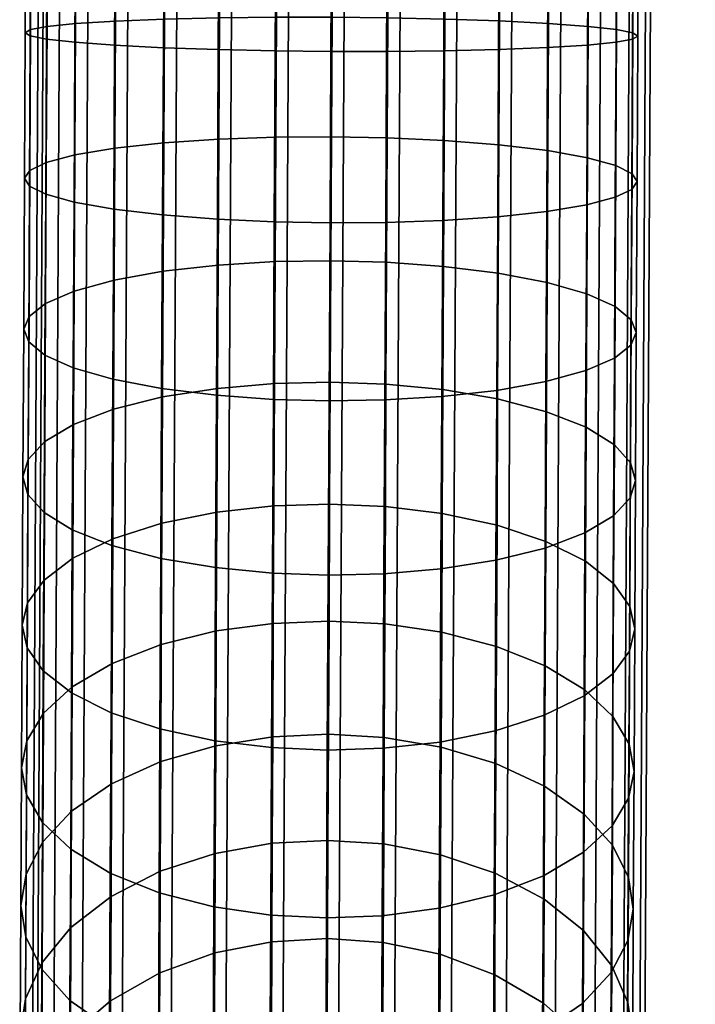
# Model space of a CAD drawing. Header units: millimetres. Extents: x -270 to 270, y -278 to 337.
# Tile 14 of 256: x -267 to -240, y -127 to -87. Entities that reach past the tile are written whole.
import ezdxf

# ---------------------------------------------------------------- set-up
doc = ezdxf.new("R2010")
doc.units = ezdxf.units.MM
doc.header["$MEASUREMENT"] = 0
doc.layers.add('podnoz', color=7, linetype='Continuous')

msp = doc.modelspace()

# ---------------------------------------------------------------- meshes
at = {"layer": 'podnoz'}
mesh = msp.add_polyface(dxfattribs=at)
corners = [(-250.075, 252.238, 5.709), (-247.748, 252.225, 6.378), (-249.958, -156.53, 6.378), (-252.284, -156.518, 5.709), (-254.624, 252.262, 5.709), (-252.349, 252.25, 5.5), (-254.559, -156.505, 5.5), (-256.833, -156.493, 5.709), (-259.189, 252.287, 7.538), (-256.95, 252.275, 6.378), (-259.16, -156.481, 6.378), (-261.399, -156.469, 7.538), (-262.812, 252.307, 11.16), (-261.188, 252.298, 9.161), (-263.397, -156.458, 9.161), (-265.021, -156.449, 11.16), (-264.641, 252.316, 15.725), (-263.972, 252.313, 13.399), (-266.181, -156.443, 13.399), (-266.85, -156.439, 15.725), (-264.641, 252.316, 20.275), (-264.849, 252.318, 18), (-267.059, -156.438, 18), (-266.85, -156.439, 20.275), (-262.812, 252.307, 24.84), (-263.972, 252.313, 22.601), (-266.181, -156.443, 22.601), (-265.021, -156.449, 24.84), (-259.189, 252.287, 28.462), (-261.188, 252.298, 26.839), (-263.397, -156.458, 26.839), (-261.399, -156.469, 28.462), (-254.624, 252.262, 30.291), (-256.95, 252.275, 29.622), (-259.16, -156.481, 29.622), (-256.833, -156.493, 30.291), (-250.075, 252.238, 30.291), (-252.349, 252.25, 30.5), (-254.559, -156.505, 30.5), (-252.284, -156.518, 30.291), (-245.509, 252.213, 28.462), (-247.748, 252.225, 29.622), (-249.958, -156.53, 29.622), (-247.719, -156.542, 28.462), (-243.051, -81.228, 637.141), (-242.378, -81.3, 634.816), (-240.948, 196.55, 626.975), (-245.841, -81.089, 641.372), (-244.214, -81.156, 639.377), (-242.844, 196.908, 631.397), (-266.281, -81.375, 627.903), (-266.954, -81.303, 630.228), (-265.377, 197.209, 621.705), (-259.249, -81.619, 620.897), (-261.49, -81.573, 622.053), (-258.12, 196.354, 612.878), (-263.491, -81.514, 623.672), (-265.118, -81.447, 625.667), (-263.48, 196.852, 617.283), (-250.047, -81.668, 620.912), (-252.373, -81.675, 620.24), (-250.556, 196, 612.147), (-243.037, -81.499, 627.942), (-244.193, -81.559, 625.703), (-241.699, 196.101, 619.417), (-245.814, -81.609, 623.702), (-247.81, -81.646, 622.076), (-246.124, 195.941, 614.053), (-254.647, -81.669, 620.027), (-256.922, -81.651, 620.232), (-253.162, 196.088, 611.865), (-241.699, 196.73, 629.322), (-244.331, 197.082, 633.184), (-246.124, 197.249, 634.664), (-244.331, 195.962, 615.542), (-248.205, 195.952, 612.904), (-264.626, 197.03, 619.358), (-255.769, 196.211, 612.133)]
mesh.append_faces([[corners[k] for k in face] for face in [(0, 1, 2, 3), (4, 5, 6, 7), (8, 9, 10, 11), (9, 4, 7, 10), (12, 13, 14, 15), (16, 17, 18, 19), (17, 12, 15, 18), (13, 8, 11, 14), (5, 0, 3, 6), (20, 21, 22, 23), (24, 25, 26, 27), (25, 20, 23, 26), (28, 29, 30, 31), (32, 33, 34, 35), (33, 28, 31, 34), (29, 24, 27, 30), (36, 37, 38, 39), (40, 41, 42, 43), (41, 36, 39, 42), (37, 32, 35, 38), (21, 16, 19, 22), (44, 45, 46, 46), (47, 48, 49, 49), (50, 51, 52, 52), (53, 54, 55, 55), (56, 57, 58, 58), (59, 60, 61, 61), (62, 63, 64, 64), (65, 66, 67, 67), (68, 69, 70, 70), (46, 71, 44, 44), (49, 72, 47, 47), (71, 49, 48, 48), (72, 73, 47, 47), (67, 74, 65, 65), (61, 75, 59, 59), (52, 76, 50, 50), (77, 70, 69, 69)]])
mesh = msp.add_polyface(dxfattribs=at)
corners = [(-240.058, 252.184, 15.725), (-239.85, 252.182, 18), (-242.059, -156.573, 18), (-242.268, -156.572, 15.725), (-241.887, 252.193, 11.16), (-240.727, 252.187, 13.399), (-242.937, -156.568, 13.399), (-244.096, -156.562, 11.16), (-245.509, 252.213, 7.538), (-243.511, 252.202, 9.161), (-245.72, -156.553, 9.161), (-247.719, -156.542, 7.538), (-247.748, 252.225, 6.378), (-249.958, -156.53, 6.378), (-241.887, 252.193, 24.84), (-243.511, 252.202, 26.839), (-245.72, -156.553, 26.839), (-244.096, -156.562, 24.84), (-240.058, 252.184, 20.275), (-240.727, 252.187, 22.601), (-242.937, -156.568, 22.601), (-242.268, -156.572, 20.275), (-245.509, 252.213, 28.462), (-247.719, -156.542, 28.462), (-266.311, -86.946, 627.83), (-266.984, -87.072, 630.151), (-266.954, -81.303, 630.228), (-266.281, -81.375, 627.903), (-263.519, -86.724, 623.603), (-265.146, -86.827, 625.596), (-265.118, -81.447, 625.667), (-263.491, -81.514, 623.672), (-259.276, -86.592, 620.831), (-261.517, -86.645, 621.986), (-261.49, -81.573, 622.053), (-259.249, -81.619, 620.897), (-254.673, -86.568, 619.963), (-256.948, -86.567, 620.167), (-256.922, -81.651, 620.232), (-254.647, -81.669, 620.027), (-250.074, -86.642, 620.847), (-252.399, -86.592, 620.175), (-252.373, -81.675, 620.24), (-250.047, -81.668, 620.912), (-245.842, -86.82, 623.633), (-247.837, -86.719, 622.009), (-247.81, -81.646, 622.076), (-245.814, -81.609, 623.702), (-240.673, 196.374, 624.372), (-242.378, -81.3, 634.816), (-242.166, -81.368, 632.543), (-241.699, 196.73, 629.322), (-244.214, -81.156, 639.377), (-243.051, -81.228, 637.141), (-246.124, 197.249, 634.664), (-247.842, -81.03, 642.992), (-245.841, -81.089, 641.372), (-250.556, 197.548, 636.547), (-252.41, -80.952, 644.812), (-250.083, -80.984, 644.147), (-253.162, 197.671, 636.814), (-256.959, -80.928, 644.804), (-254.685, -80.934, 645.017), (-258.121, 197.807, 635.776), (-261.522, -80.957, 642.968), (-259.285, -80.935, 644.132), (-263.48, 197.744, 631.344), (-265.139, -81.044, 639.342), (-263.518, -80.994, 641.342), (-265.377, 197.54, 626.912), (-266.96, -81.169, 634.775), (-266.295, -81.104, 637.102), (-265.652, 197.386, 624.308), (-267.166, -81.234, 632.501), (-264.626, 197.03, 619.358), (-259.686, 196.469, 613.686), (-255.769, 196.211, 612.133), (-253.162, 196.088, 611.865), (-248.205, 195.952, 612.904), (-242.844, 196.016, 617.337), (-244.193, -81.559, 625.703), (-240.948, 196.22, 621.768), (-242.371, -81.434, 630.269), (-243.037, -81.499, 627.942)]
mesh.append_faces([[corners[k] for k in face] for face in [(0, 1, 2, 3), (4, 5, 6, 7), (5, 0, 3, 6), (8, 9, 10, 11), (12, 8, 11, 13), (9, 4, 7, 10), (14, 15, 16, 17), (18, 19, 20, 21), (1, 18, 21, 2), (19, 14, 17, 20), (15, 22, 23, 16), (24, 25, 26, 27), (28, 29, 30, 31), (29, 24, 27, 30), (32, 33, 34, 35), (36, 37, 38, 39), (37, 32, 35, 38), (33, 28, 31, 34), (40, 41, 42, 43), (44, 45, 46, 47), (45, 40, 43, 46), (41, 36, 39, 42), (48, 49, 50, 50), (51, 52, 53, 53), (54, 55, 56, 56), (57, 58, 59, 59), (60, 61, 62, 62), (63, 64, 65, 65), (66, 67, 68, 68), (69, 70, 71, 71), (72, 26, 73, 73), (74, 30, 27, 27), (75, 34, 31, 31), (76, 38, 35, 35), (77, 42, 39, 39), (78, 46, 43, 43), (79, 80, 47, 47), (81, 82, 83, 83), (48, 50, 82, 82)]])
mesh = msp.add_polyface(dxfattribs=at)
corners = [(-242.411, -87.459, 634.735), (-242.444, -93.589, 634.13), (-242.229, -93.27, 631.878), (-242.198, -87.333, 632.464), (-267.198, -87.198, 632.422), (-267.229, -93.132, 631.836), (-267.026, -93.453, 634.088), (-266.993, -87.326, 634.693), (-266.984, -87.072, 630.151), (-267.015, -92.814, 629.584), (-266.311, -86.946, 627.83), (-266.34, -92.49, 627.282), (-265.146, -86.827, 625.596), (-265.175, -92.182, 625.067), (-263.519, -86.724, 623.603), (-263.546, -91.91, 623.091), (-261.517, -86.645, 621.986), (-261.544, -91.693, 621.487), (-259.276, -86.592, 620.831), (-259.302, -91.542, 620.342), (-256.948, -86.567, 620.167), (-256.974, -91.461, 619.684), (-254.673, -86.568, 619.963), (-254.699, -91.444, 619.481), (-252.399, -86.592, 620.175), (-252.425, -91.486, 619.692), (-250.074, -86.642, 620.847), (-250.1, -91.592, 620.358), (-247.837, -86.719, 622.009), (-247.864, -91.768, 621.51), (-245.842, -86.82, 623.633), (-245.869, -92.007, 623.121), (-244.222, -86.941, 625.631), (-244.25, -92.297, 625.102), (-243.067, -87.072, 627.869), (-243.096, -92.618, 627.321), (-242.402, -87.205, 630.193), (-242.433, -92.949, 629.626), (-242.166, -81.368, 632.543), (-242.378, -81.3, 634.816), (-244.249, -87.704, 639.29), (-243.085, -87.585, 637.057), (-243.051, -81.228, 637.141), (-244.214, -81.156, 639.377), (-247.879, -87.886, 642.901), (-245.877, -87.807, 641.283), (-245.841, -81.089, 641.372), (-247.842, -81.03, 642.992), (-252.448, -87.964, 644.719), (-250.12, -87.939, 644.055), (-250.083, -80.984, 644.147), (-252.41, -80.952, 644.812), (-256.997, -87.939, 644.711), (-254.723, -87.963, 644.924), (-254.685, -80.934, 645.017), (-256.959, -80.928, 644.804), (-261.559, -87.812, 642.878), (-259.322, -87.889, 644.04), (-259.285, -80.935, 644.132), (-261.522, -80.957, 642.968), (-265.174, -87.59, 639.255), (-263.554, -87.711, 641.253), (-263.518, -80.994, 641.342), (-265.139, -81.044, 639.342), (-266.329, -87.459, 637.018), (-266.295, -81.104, 637.102), (-266.96, -81.169, 634.775), (-267.166, -81.234, 632.501), (-244.193, -81.559, 625.703), (-243.037, -81.499, 627.942), (-242.371, -81.434, 630.269), (-245.814, -81.609, 623.702), (-266.954, -81.303, 630.228)]
mesh.append_faces([[corners[k] for k in face] for face in [(0, 1, 2, 3), (4, 5, 6, 7), (8, 9, 5, 4), (10, 11, 9, 8), (12, 13, 11, 10), (14, 15, 13, 12), (16, 17, 15, 14), (18, 19, 17, 16), (20, 21, 19, 18), (22, 23, 21, 20), (24, 25, 23, 22), (26, 27, 25, 24), (28, 29, 27, 26), (30, 31, 29, 28), (32, 33, 31, 30), (34, 35, 33, 32), (36, 37, 35, 34), (3, 2, 37, 36), (0, 3, 38, 39), (40, 41, 42, 43), (41, 0, 39, 42), (44, 45, 46, 47), (48, 49, 50, 51), (49, 44, 47, 50), (45, 40, 43, 46), (52, 53, 54, 55), (56, 57, 58, 59), (57, 52, 55, 58), (60, 61, 62, 63), (7, 64, 65, 66), (64, 60, 63, 65), (61, 56, 59, 62), (53, 48, 51, 54), (4, 7, 66, 67), (34, 32, 68, 69), (3, 36, 70, 38), (36, 34, 69, 70), (32, 30, 71, 68), (8, 4, 67, 72)]])
mesh = msp.add_polyface(dxfattribs=at)
corners = [(-261.598, -102.059, 619.053), (-261.624, -107.208, 617.076), (-263.628, -107.848, 618.56), (-263.602, -102.559, 620.591), (-259.355, -101.707, 617.956), (-259.38, -106.756, 616.017), (-257.026, -101.509, 617.325), (-257.051, -106.501, 615.408), (-254.751, -101.456, 617.13), (-254.776, -106.43, 615.221), (-265.244, -100.865, 637.34), (-265.278, -107.484, 635.47), (-263.661, -108.122, 637.37), (-263.626, -101.331, 639.289), (-266.397, -100.347, 635.159), (-266.43, -106.773, 633.343), (-267.059, -99.811, 632.893), (-267.091, -106.037, 631.134), (-267.261, -99.29, 630.678), (-267.292, -105.32, 628.974), (-267.046, -98.771, 628.464), (-267.076, -104.605, 626.816), (-266.37, -98.243, 626.2), (-266.399, -103.877, 624.608), (-265.204, -97.738, 624.022), (-265.232, -103.179, 622.485), (-263.575, -97.29, 622.079), (-261.571, -96.93, 620.502), (-259.329, -96.678, 619.377), (-257, -96.538, 618.729), (-254.725, -96.503, 618.53), (-257.034, -94.917, 644.022), (-257.072, -102.157, 642.661), (-254.798, -102.217, 642.868), (-254.76, -94.958, 644.233), (-259.359, -94.81, 643.356), (-259.396, -101.991, 642.006), (-261.595, -94.634, 642.204), (-261.632, -101.713, 640.873), (-263.59, -94.395, 640.593), (-265.208, -94.105, 638.612), (-266.363, -93.784, 636.393), (-267.026, -93.453, 634.088), (-267.229, -93.132, 631.836), (-267.015, -92.814, 629.584), (-266.34, -92.49, 627.282), (-265.175, -92.182, 625.067), (-263.546, -91.91, 623.091), (-261.544, -91.693, 621.487), (-259.302, -91.542, 620.342), (-256.974, -91.461, 619.684), (-256.997, -87.939, 644.711), (-254.723, -87.963, 644.924), (-259.322, -87.889, 644.04), (-261.559, -87.812, 642.878), (-263.554, -87.711, 641.253), (-265.174, -87.59, 639.255), (-266.329, -87.459, 637.018), (-266.993, -87.326, 634.693)]
mesh.append_faces([[corners[k] for k in face] for face in [(0, 1, 2, 3), (4, 5, 1, 0), (6, 7, 5, 4), (8, 9, 7, 6), (10, 11, 12, 13), (14, 15, 11, 10), (16, 17, 15, 14), (18, 19, 17, 16), (20, 21, 19, 18), (22, 23, 21, 20), (24, 25, 23, 22), (26, 3, 25, 24), (27, 0, 3, 26), (28, 4, 0, 27), (29, 6, 4, 28), (30, 8, 6, 29), (31, 32, 33, 34), (35, 36, 32, 31), (37, 38, 36, 35), (39, 13, 38, 37), (40, 10, 13, 39), (41, 14, 10, 40), (42, 16, 14, 41), (43, 18, 16, 42), (44, 20, 18, 43), (45, 22, 20, 44), (46, 24, 22, 45), (47, 26, 24, 46), (48, 27, 26, 47), (49, 28, 27, 48), (50, 29, 28, 49), (51, 31, 34, 52), (53, 35, 31, 51), (54, 37, 35, 53), (55, 39, 37, 54), (56, 40, 39, 55), (57, 41, 40, 56), (58, 42, 41, 57)]])
mesh = msp.add_polyface(dxfattribs=at)
corners = [(-252.477, -101.535, 617.332), (-252.502, -106.527, 615.416), (-254.776, -106.43, 615.221), (-254.751, -101.456, 617.13), (-250.153, -101.759, 617.971), (-250.178, -106.809, 616.032), (-247.918, -102.136, 619.075), (-247.944, -107.287, 617.098), (-242.477, -99.948, 632.934), (-242.509, -106.176, 631.174), (-242.293, -105.461, 629.015), (-242.262, -99.43, 630.72), (-243.153, -100.476, 635.198), (-243.186, -106.904, 633.381), (-244.319, -100.982, 637.375), (-244.353, -107.602, 635.505), (-245.948, -101.429, 639.318), (-245.983, -108.222, 637.399), (-252.451, -96.563, 618.737), (-254.725, -96.503, 618.53), (-250.127, -96.729, 619.392), (-247.891, -97.007, 620.525), (-245.897, -97.389, 622.109), (-245.924, -102.659, 620.62), (-244.28, -97.855, 624.057), (-244.307, -103.297, 622.52), (-243.126, -98.373, 626.239), (-243.155, -104.008, 624.647), (-242.464, -98.909, 628.505), (-242.494, -104.744, 626.856), (-242.444, -93.589, 634.13), (-242.229, -93.27, 631.878), (-243.118, -93.912, 636.432), (-244.284, -94.22, 638.647), (-245.912, -94.492, 640.623), (-247.915, -94.71, 642.227), (-247.952, -101.789, 640.896), (-250.156, -94.86, 643.372), (-250.194, -102.042, 642.021), (-252.485, -94.942, 644.03), (-252.523, -102.182, 642.668), (-254.76, -94.958, 644.233), (-254.798, -102.217, 642.868), (-254.699, -91.444, 619.481), (-257, -96.538, 618.729), (-256.974, -91.461, 619.684), (-252.425, -91.486, 619.692), (-250.1, -91.592, 620.358), (-247.864, -91.768, 621.51), (-245.869, -92.007, 623.121), (-244.25, -92.297, 625.102), (-243.096, -92.618, 627.321), (-242.433, -92.949, 629.626), (-243.085, -87.585, 637.057), (-242.411, -87.459, 634.735), (-244.249, -87.704, 639.29), (-245.877, -87.807, 641.283), (-247.879, -87.886, 642.901), (-250.12, -87.939, 644.055), (-252.448, -87.964, 644.719), (-254.723, -87.963, 644.924)]
mesh.append_faces([[corners[k] for k in face] for face in [(0, 1, 2, 3), (4, 5, 1, 0), (6, 7, 5, 4), (8, 9, 10, 11), (12, 13, 9, 8), (14, 15, 13, 12), (16, 17, 15, 14), (18, 0, 3, 19), (20, 4, 0, 18), (21, 6, 4, 20), (22, 23, 6, 21), (24, 25, 23, 22), (26, 27, 25, 24), (28, 29, 27, 26), (11, 10, 29, 28), (30, 8, 11, 31), (32, 12, 8, 30), (33, 14, 12, 32), (34, 16, 14, 33), (35, 36, 16, 34), (37, 38, 36, 35), (39, 40, 38, 37), (41, 42, 40, 39), (43, 19, 44, 45), (46, 18, 19, 43), (47, 20, 18, 46), (48, 21, 20, 47), (49, 22, 21, 48), (50, 24, 22, 49), (51, 26, 24, 50), (52, 28, 26, 51), (31, 11, 28, 52), (53, 32, 30, 54), (55, 33, 32, 53), (56, 34, 33, 55), (57, 35, 34, 56), (58, 37, 35, 57), (59, 39, 37, 58), (60, 41, 39, 59)]])
mesh = msp.add_polyface(dxfattribs=at)
corners = [(-259.427, -116.289, 610.73), (-259.448, -120.681, 607.411), (-261.693, -121.41, 608.299), (-261.672, -116.931, 611.684), (-257.098, -115.925, 610.181), (-257.118, -120.267, 606.901), (-254.822, -115.821, 610.012), (-254.843, -120.147, 606.744), (-266.455, -114.964, 619.752), (-266.48, -120.212, 616.514), (-267.16, -121.521, 618.434), (-267.134, -116.087, 621.786), (-265.286, -113.886, 617.795), (-265.31, -118.955, 614.668), (-263.654, -112.928, 616.049), (-263.678, -117.836, 613.021), (-261.648, -112.153, 614.631), (-259.405, -111.604, 613.62), (-257.075, -111.294, 613.038), (-254.8, -111.206, 612.859), (-263.695, -114.941, 634.752), (-263.728, -121.489, 631.515), (-261.736, -122.286, 632.939), (-261.703, -115.604, 636.243), (-265.311, -114.13, 632.919), (-265.343, -120.511, 629.764), (-266.463, -113.225, 630.866), (-266.493, -119.42, 627.803), (-267.123, -112.288, 628.734), (-267.153, -118.29, 625.766), (-267.323, -111.374, 626.65), (-267.352, -117.187, 623.776), (-267.106, -110.462, 624.567), (-266.428, -109.533, 622.437), (-265.26, -108.641, 620.388), (-263.628, -107.848, 618.56), (-261.624, -107.208, 617.076), (-259.38, -106.756, 616.017), (-257.051, -106.501, 615.408), (-254.776, -106.43, 615.221), (-257.108, -109.246, 640.658), (-257.144, -116.364, 637.925), (-254.87, -116.461, 638.12), (-254.834, -109.324, 640.86), (-259.432, -109.022, 640.019), (-259.468, -116.082, 637.309), (-261.667, -108.645, 638.914), (-263.661, -108.122, 637.37), (-265.278, -107.484, 635.47), (-266.43, -106.773, 633.343), (-267.091, -106.037, 631.134), (-267.292, -105.32, 628.974), (-267.076, -104.605, 626.816), (-266.399, -103.877, 624.608), (-265.232, -103.179, 622.485), (-263.602, -102.559, 620.591), (-257.072, -102.157, 642.661), (-254.798, -102.217, 642.868), (-259.396, -101.991, 642.006), (-261.632, -101.713, 640.873), (-263.626, -101.331, 639.289)]
mesh.append_faces([[corners[k] for k in face] for face in [(0, 1, 2, 3), (4, 5, 1, 0), (6, 7, 5, 4), (8, 9, 10, 11), (12, 13, 9, 8), (14, 15, 13, 12), (16, 3, 15, 14), (17, 0, 3, 16), (18, 4, 0, 17), (19, 6, 4, 18), (20, 21, 22, 23), (24, 25, 21, 20), (26, 27, 25, 24), (28, 29, 27, 26), (30, 31, 29, 28), (32, 11, 31, 30), (33, 8, 11, 32), (34, 12, 8, 33), (35, 14, 12, 34), (36, 16, 14, 35), (37, 17, 16, 36), (38, 18, 17, 37), (39, 19, 18, 38), (40, 41, 42, 43), (44, 45, 41, 40), (46, 23, 45, 44), (47, 20, 23, 46), (48, 24, 20, 47), (49, 26, 24, 48), (50, 28, 26, 49), (51, 30, 28, 50), (52, 32, 30, 51), (53, 33, 32, 52), (54, 34, 33, 53), (55, 35, 34, 54), (56, 40, 43, 57), (58, 44, 40, 56), (59, 46, 44, 58), (60, 47, 46, 59)]])
mesh = msp.add_polyface(dxfattribs=at)
corners = [(-252.549, -115.952, 610.188), (-252.569, -120.294, 606.907), (-254.843, -120.147, 606.744), (-254.822, -115.821, 610.012), (-250.225, -116.343, 610.744), (-250.246, -120.736, 607.425), (-252.526, -111.32, 613.046), (-254.8, -111.206, 612.859), (-250.202, -111.658, 613.635), (-247.968, -112.232, 614.653), (-247.991, -117.011, 611.705), (-245.976, -113.03, 616.077), (-246, -117.939, 613.048), (-244.361, -114.007, 617.828), (-244.386, -119.077, 614.7), (-243.211, -115.098, 619.789), (-243.236, -120.348, 616.55), (-242.552, -116.229, 621.825), (-242.578, -121.666, 618.471), (-242.541, -112.428, 628.774), (-242.571, -118.432, 625.805), (-242.352, -117.332, 623.816), (-242.323, -111.517, 626.691), (-243.219, -113.358, 630.904), (-243.249, -119.555, 627.84), (-244.387, -114.25, 632.953), (-244.418, -120.632, 629.797), (-246.018, -115.042, 634.781), (-246.051, -121.591, 631.543), (-248.023, -115.682, 636.265), (-248.056, -122.366, 632.96), (-252.502, -106.527, 615.416), (-254.776, -106.43, 615.221), (-250.178, -106.809, 616.032), (-247.944, -107.287, 617.098), (-245.951, -107.95, 618.589), (-244.335, -108.761, 620.422), (-243.184, -109.666, 622.475), (-242.523, -110.603, 624.607), (-242.509, -106.176, 631.174), (-242.293, -105.461, 629.015), (-243.186, -106.904, 633.381), (-244.353, -107.602, 635.505), (-245.983, -108.222, 637.399), (-247.988, -108.722, 638.937), (-250.23, -109.074, 640.034), (-250.266, -116.135, 637.324), (-252.559, -109.272, 640.665), (-252.595, -116.39, 637.933), (-254.834, -109.324, 640.86), (-254.87, -116.461, 638.12), (-245.924, -102.659, 620.62), (-247.918, -102.136, 619.075), (-244.307, -103.297, 622.52), (-243.155, -104.008, 624.647), (-242.494, -104.744, 626.856), (-247.952, -101.789, 640.896), (-245.948, -101.429, 639.318), (-250.194, -102.042, 642.021), (-252.523, -102.182, 642.668), (-254.798, -102.217, 642.868)]
mesh.append_faces([[corners[k] for k in face] for face in [(0, 1, 2, 3), (4, 5, 1, 0), (6, 0, 3, 7), (8, 4, 0, 6), (9, 10, 4, 8), (11, 12, 10, 9), (13, 14, 12, 11), (15, 16, 14, 13), (17, 18, 16, 15), (19, 20, 21, 22), (23, 24, 20, 19), (25, 26, 24, 23), (27, 28, 26, 25), (29, 30, 28, 27), (31, 6, 7, 32), (33, 8, 6, 31), (34, 9, 8, 33), (35, 11, 9, 34), (36, 13, 11, 35), (37, 15, 13, 36), (38, 17, 15, 37), (22, 21, 17, 38), (39, 19, 22, 40), (41, 23, 19, 39), (42, 25, 23, 41), (43, 27, 25, 42), (44, 29, 27, 43), (45, 46, 29, 44), (47, 48, 46, 45), (49, 50, 48, 47), (51, 35, 34, 52), (53, 36, 35, 51), (54, 37, 36, 53), (55, 38, 37, 54), (40, 22, 38, 55), (56, 44, 43, 57), (58, 45, 44, 56), (59, 47, 45, 58), (60, 49, 47, 59)]])
mesh = msp.add_polyface(dxfattribs=at)
corners = [(-259.483, -128.433, 599.61), (-259.497, -131.67, 595.277), (-261.743, -132.616, 595.924), (-261.729, -129.316, 600.344), (-257.153, -127.93, 599.189), (-257.167, -131.13, 594.905), (-254.877, -127.783, 599.059), (-254.891, -130.971, 594.791), (-265.353, -128.098, 607.056), (-265.371, -132.092, 602.638), (-266.543, -133.815, 604.058), (-266.525, -129.679, 608.633), (-263.719, -126.69, 605.65), (-263.736, -130.558, 601.372), (-261.712, -125.551, 604.508), (-259.467, -124.741, 603.694), (-257.137, -124.281, 603.225), (-254.861, -124.146, 603.082), (-267.184, -126.616, 614.584), (-267.206, -131.326, 610.271), (-267.427, -132.938, 611.874), (-267.404, -128.07, 616.332), (-266.504, -125.132, 612.797), (-265.333, -123.706, 611.078), (-263.699, -122.437, 609.544), (-261.693, -121.41, 608.299), (-259.448, -120.681, 607.411), (-257.118, -120.267, 606.901), (-254.843, -120.147, 606.744), (-265.373, -126.678, 625.96), (-265.401, -132.458, 621.592), (-263.787, -133.747, 623.13), (-263.759, -127.815, 627.612), (-266.523, -125.407, 624.11), (-266.549, -131.019, 619.869), (-267.181, -124.089, 622.188), (-267.207, -129.527, 618.08), (-267.379, -122.804, 620.311), (-267.16, -121.521, 618.434), (-266.48, -120.212, 616.514), (-265.31, -118.955, 614.668), (-263.678, -117.836, 613.021), (-261.672, -116.931, 611.684), (-257.178, -123.198, 634.546), (-257.21, -129.803, 630.472), (-254.937, -129.934, 630.647), (-254.905, -123.313, 634.732), (-259.502, -122.861, 633.957), (-259.534, -129.412, 629.916), (-261.736, -122.286, 632.939), (-261.767, -128.744, 628.955), (-263.728, -121.489, 631.515), (-265.343, -120.511, 629.764), (-266.493, -119.42, 627.803), (-267.153, -118.29, 625.766), (-267.352, -117.187, 623.776), (-267.134, -116.087, 621.786), (-257.144, -116.364, 637.925), (-254.87, -116.461, 638.12), (-259.468, -116.082, 637.309), (-261.703, -115.604, 636.243)]
mesh.append_faces([[corners[k] for k in face] for face in [(0, 1, 2, 3), (4, 5, 1, 0), (6, 7, 5, 4), (8, 9, 10, 11), (12, 13, 9, 8), (14, 3, 13, 12), (15, 0, 3, 14), (16, 4, 0, 15), (17, 6, 4, 16), (18, 19, 20, 21), (22, 11, 19, 18), (23, 8, 11, 22), (24, 12, 8, 23), (25, 14, 12, 24), (26, 15, 14, 25), (27, 16, 15, 26), (28, 17, 16, 27), (29, 30, 31, 32), (33, 34, 30, 29), (35, 36, 34, 33), (37, 21, 36, 35), (38, 18, 21, 37), (39, 22, 18, 38), (40, 23, 22, 39), (41, 24, 23, 40), (42, 25, 24, 41), (43, 44, 45, 46), (47, 48, 44, 43), (49, 50, 48, 47), (51, 32, 50, 49), (52, 29, 32, 51), (53, 33, 29, 52), (54, 35, 33, 53), (55, 37, 35, 54), (56, 38, 37, 55), (57, 43, 46, 58), (59, 47, 43, 57), (60, 49, 47, 59)]])
mesh = msp.add_polyface(dxfattribs=at)
corners = [(-252.604, -127.958, 599.195), (-252.618, -131.158, 594.911), (-254.891, -130.971, 594.791), (-254.877, -127.783, 599.059), (-250.281, -128.489, 599.623), (-250.295, -131.726, 595.289), (-248.049, -129.398, 600.362), (-248.063, -132.7, 595.942), (-252.588, -124.308, 603.232), (-254.861, -124.146, 603.082), (-250.265, -124.796, 603.707), (-248.032, -125.633, 604.528), (-246.042, -126.796, 605.675), (-246.059, -130.665, 601.396), (-244.429, -128.224, 607.086), (-244.447, -132.219, 602.667), (-243.281, -129.819, 608.666), (-243.299, -133.955, 604.09), (-252.569, -120.294, 606.907), (-254.843, -120.147, 606.744), (-250.246, -120.736, 607.425), (-248.013, -121.491, 608.32), (-246.022, -122.542, 609.571), (-244.408, -123.83, 611.109), (-243.26, -125.27, 612.832), (-242.602, -126.762, 614.621), (-242.624, -131.473, 610.307), (-242.405, -128.219, 616.369), (-242.427, -133.088, 611.91), (-242.599, -124.234, 622.226), (-242.625, -129.672, 618.117), (-242.38, -122.951, 620.349), (-243.278, -125.543, 624.146), (-243.305, -131.157, 619.904), (-244.448, -126.8, 625.992), (-244.476, -132.583, 621.623), (-246.081, -127.919, 627.639), (-246.109, -133.852, 623.157), (-247.991, -117.011, 611.705), (-250.225, -116.343, 610.744), (-246, -117.939, 613.048), (-244.386, -119.077, 614.7), (-243.236, -120.348, 616.55), (-242.578, -121.666, 618.471), (-242.571, -118.432, 625.805), (-242.352, -117.332, 623.816), (-243.249, -119.555, 627.84), (-244.418, -120.632, 629.797), (-246.051, -121.591, 631.543), (-248.056, -122.366, 632.96), (-248.087, -128.824, 628.976), (-250.3, -122.914, 633.971), (-250.332, -129.466, 629.93), (-252.629, -123.225, 634.553), (-252.661, -129.83, 630.479), (-254.905, -123.313, 634.732), (-254.937, -129.934, 630.647), (-242.552, -116.229, 621.825), (-250.266, -116.135, 637.324), (-248.023, -115.682, 636.265), (-252.595, -116.39, 637.933), (-254.87, -116.461, 638.12)]
mesh.append_faces([[corners[k] for k in face] for face in [(0, 1, 2, 3), (4, 5, 1, 0), (6, 7, 5, 4), (8, 0, 3, 9), (10, 4, 0, 8), (11, 6, 4, 10), (12, 13, 6, 11), (14, 15, 13, 12), (16, 17, 15, 14), (18, 8, 9, 19), (20, 10, 8, 18), (21, 11, 10, 20), (22, 12, 11, 21), (23, 14, 12, 22), (24, 16, 14, 23), (25, 26, 16, 24), (27, 28, 26, 25), (29, 30, 27, 31), (32, 33, 30, 29), (34, 35, 33, 32), (36, 37, 35, 34), (38, 21, 20, 39), (40, 22, 21, 38), (41, 23, 22, 40), (42, 24, 23, 41), (43, 25, 24, 42), (31, 27, 25, 43), (44, 29, 31, 45), (46, 32, 29, 44), (47, 34, 32, 46), (48, 36, 34, 47), (49, 50, 36, 48), (51, 52, 50, 49), (53, 54, 52, 51), (55, 56, 54, 53), (45, 31, 43, 57), (58, 51, 49, 59), (60, 53, 51, 58), (61, 55, 53, 60)]])

doc.saveas('drawing.dxf')
